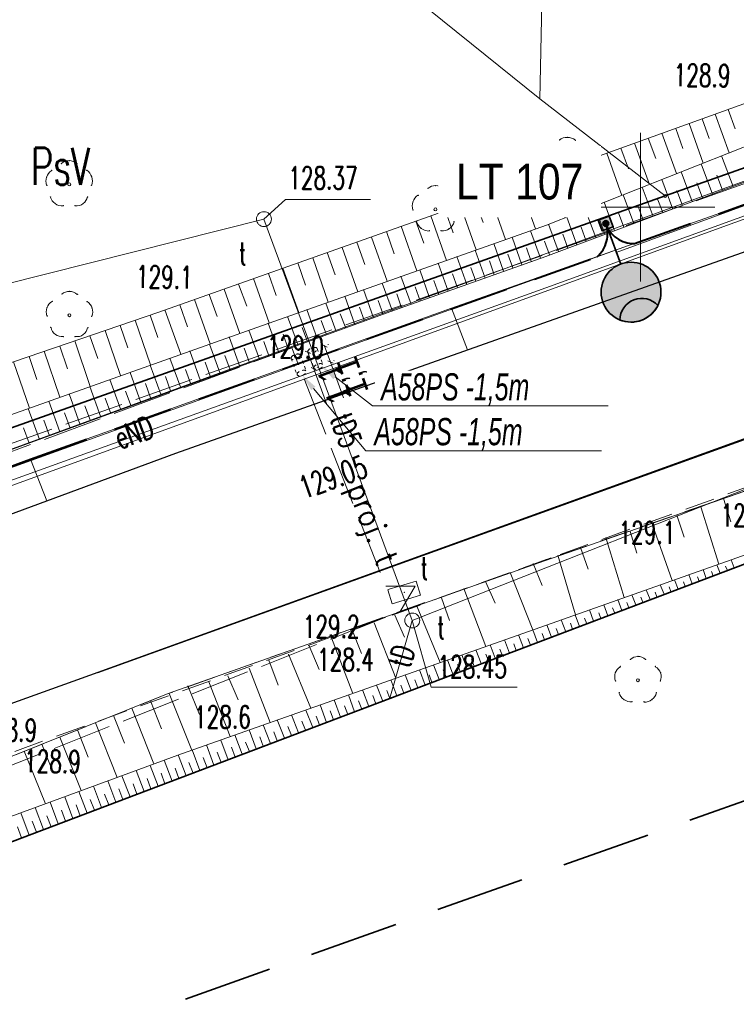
# Model space of a CAD drawing. Header units: metres. Extents: x 6496648 to 6497944, y 5962794 to 5963351.
# Tile 76 of 91: x 6497529 to 6497553, y 5963123 to 5963156. Entities that reach past the tile are written whole.
import ezdxf
from ezdxf import colors
from ezdxf.entities.mleader import LeaderData, LeaderLine
from ezdxf.math import Vec2, Vec3

# ---------------------------------------------------------------- set-up
doc = ezdxf.new("R2010")
doc.units = ezdxf.units.M
doc.header["$MEASUREMENT"] = 0
for name, pattern in [('DASHED', [19.05, 12.7, -6.35]), ('HIDDEN', [0.375, 0.25, -0.125]), ('L_0_04', [1.5, 1, -0.5]), ('mz2.0_0.5', [2.5, 2, -0.5])]:
    doc.linetypes.add(name, pattern=pattern)
doc.layers.get('0').update_dxf_attribs({"color": 8, "linetype": 'CONTINUOUS', "lineweight": 13})
doc.layers.get('DEFPOINTS').update_dxf_attribs({"linetype": 'CONTINUOUS', "lineweight": 0})
for name, color, linetype, lineweight in [('000_INNE__NIEZYDENTYFIKOWANE_', 8, 'CONTINUOUS', 13), ('209_OPIS_KONTURU_KLASYFIKACYJNEGO', 8, 'CONTINUOUS', 13), ('217_GRANICA_KONTURU_KLASYFIKCYJNEGO', 8, 'CONTINUOUS', 13), ('218_GRANICA_UzYTKU', 8, 'CONTINUOUS', 13), ('219_LINIA_GRANICY', 3, 'CONTINUOUS', 35), ('CHODNIK__POWIERZCHNIA_', 8, 'L_0_04', 13), ('drzewo_lisciaste__punkt_', 8, 'CONTINUOUS', 13), ('E_proj_opisy_ośw.', 7, 'CONTINUOUS', 13), ('E_proj_osłona r. dz._obw. 200', 204, 'L_0_04', 20), ('E_proj_osłona r. dz._opis_obw. 100', 204, 'CONTINUOUS', 9), ('E_proj_ośw_latarnia', 1, 'CONTINUOUS', 35), ('E_proj_ośw_linia_obw. 100', 1, 'L_0_04', 40), ('JEZDNIA__POWIERZCHNIA_', 8, 'CONTINUOUS', 25), ('KRAWezNIK__LINIA_', 8, 'CONTINUOUS', 25), ('PRZEWoD_ELEKTROENERGETYCZNY__LINIA_', 1, 'CONTINUOUS', 13), ('PRZEWoD_ELEKTROENERGETYCZNY__LINIA__ATR1', 1, 'CONTINUOUS', 13), ('PRZEWoD_GAZOWY__LINIA_', 54, 'CONTINUOUS', 13), ('PRZEWoD_TELEKOMUNIKACYJNY__LINIA_', 30, 'CONTINUOUS', 13), ('PRZEWoD_TELEKOMUNIKACYJNY__LINIA__ATR1', 30, 'CONTINUOUS', 13), ('przewód elektroenergetyczny (linia) - ob. projektowany', 1, 'mz2.0_0.5', 13), ('przewód telekomunikacyjny - projektowany lub w budowie (linia) - ob. projektowany', 30, 'mz2.0_0.5', 13), ('przewód telekomunikacyjny - projektowany lub w budowie (linia) - ob. projektowany-Atr1', 30, 'mz2.0_0.5', 13), ('PUNKT_O_OKREsLONEJ_WYSOKOsCI__SIEc_TELEKOMUNIKACYJNA__ATR2', 30, 'CONTINUOUS', 13), ('PUNKT_WYSOKOsCIOWY_NATURALNY_ATR2', 8, 'CONTINUOUS', 13), ('PUNKT_WYSOKOsCIOWY_SZTUCZNY_ATR2', 8, 'CONTINUOUS', 13), ('siatka', 8, 'CONTINUOUS', 13), ('SKARPA_NIEUMOCNIONA__POWIERZCHNIA_', 8, 'CONTINUOUS', 13), ('wlaz_okragly___siec_telekomunikacyjna__punkt_', 30, 'CONTINUOUS', 13), ('WlAZ_OKRaGlY___SIEC_TELEKOMUNIKACYJNA__PUNKT__ATR17', 30, 'CONTINUOUS', 13), ('ZAKRES', 190, 'L_0_04', 35)]:
    doc.layers.add(name, color=color, linetype=linetype, lineweight=lineweight)
doc.layers.add('E_pomocnicza', color=3, linetype='CONTINUOUS', lineweight=13, plot=False)
doc.styles.add('Annotative', font='simplex.shx')
doc.styles.add('Narrow', font='ARIALN.TTF', dxfattribs={"height": 2})
doc.styles.get("Standard").update_dxf_attribs({"font": 'simplex.shx'})
doc.dimstyles.new('wymiary', dxfattribs={"dimtxt": 0.65, "dimasz": 0.25, "dimexe": 0.25, "dimexo": 1, "dimgap": 0.1, "dimtad": 1, "dimzin": 1, "dimtxsty": 'Annotative', "dimblk": 'OBLIQUE', "dimcen": 0.0025, "dimdle": 0.05, "dimadec": 0, "dimazin": 0, "dimtfac": 1, "dimtmove": 0, "dimatfit": 3, "dimldrblk": 'NONE', "dimfxl": 1, "dimarcsym": 0})

# ---------------------------------------------------------------- blocks, each defined once
blk = doc.blocks.new('GRO')
at = {"color": 0, "linetype": 'Continuous', "lineweight": 13}
blk.add_circle((0, 0), 0.1, dxfattribs=at)
blk = doc.blocks.new('WLD')
at = {"color": 0, "linetype": 'Continuous', "lineweight": 18, "flags": 128}
blk.add_lwpolyline([(-1, 0.5), (-1, -0.5), (1, -0.5), (1, 0.5), (-0.9, 0.5)], close=True, dxfattribs=at)
blk = doc.blocks.new('A$C5E955987')
at = {"layer": 'E_proj_ośw_latarnia'}
h = blk.add_hatch(color=7, dxfattribs=at)
h.dxf.hatch_style = 1
h.paths.add_polyline_path([(3.223, 1.824, 1), (3.408, 1.892, 1)], flags=0)
h.paths.add_polyline_path([(3.2, 1.606), (3.567, 1.742), (3.431, 2.111), (3.064, 1.976)])
h.paths.add_polyline_path([(3.223, 1.824, -1), (3.408, 1.892, -1)], flags=16)
h.paths.add_polyline_path([(0.071, 1.38, -0.683546), (0.557, 0.106, 0.679532), (1.952, 1.355, 0.687575)])
h = blk.add_hatch(color=7, dxfattribs=at)
h.dxf.hatch_style = 1
h.paths.add_polyline_path([(3.223, 1.824, 1), (3.408, 1.892, 1)])
blk.add_hatch(color=256, dxfattribs=at).paths.add_polyline_path([(0.071, 1.38, 0.389707), (0.557, 0.106), (0.557, 0.106, 0.683546)])
blk.add_lwpolyline([(3.567, 1.742), (3.2, 1.606), (3.064, 1.976), (3.431, 2.111)], close=True, dxfattribs=at)
at = {"layer": 'E_proj_ośw_latarnia', "flags": 128}
blk.add_lwpolyline([(3.132, 1.791), (1.952, 1.355)], dxfattribs=at)
at = {"layer": 'E_proj_ośw_latarnia'}
blk.add_lwpolyline([(0.071, 1.38, 0.389707), (0.557, 0.106), (0.557, 0.106, 0.683546)], format="xyb", close=True, dxfattribs=at)
for centre, radius in [((1.007, 1.007), 1.007), ((3.315, 1.858), 0.0984)]:
    blk.add_circle(centre, radius, dxfattribs=at)
blk = doc.blocks.new('_Oblique')
at = {"color": 0, "linetype": 'ByBlock', "lineweight": -2}
blk.add_line((-0.5, -0.5), (0.5, 0.5), dxfattribs=at)
blk = doc.blocks.new('*D79')
at = {"layer": 'DEFPOINTS', "color": 0}
for p in [(0, 0), (-1.014, -0.308), (-0.786, -1.057)]:
    blk.add_point(p, dxfattribs=at)
at = {"layer": 'E_pomocnicza', "color": 0, "lineweight": -2}
for p, q in [((-0.786, -1.057), (-3.022, -1.738)), ((0.276, -0.735), (-0.786, -1.057)), ((0.291, -0.957), (0.301, -0.988)), ((-0.723, -1.265), (-0.713, -1.297))]:
    blk.add_line(p, q, dxfattribs=at)
at = {"layer": 'E_pomocnicza', "color": 0, "lineweight": -2, "xscale": 0.25, "yscale": 0.25, "zscale": 0.25}
for p, rotation in [((0.228, -0.749), 16.918327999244), ((-0.786, -1.057), 196.918327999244)]:
    blk.add_blockref('_Oblique', p, dxfattribs=dict(at, rotation=rotation))
at = {"layer": 'E_pomocnicza', "color": 0, "linetype": 'Continuous', "lineweight": 0, "insert": (-1.732, -2.392), "char_height": 2, "attachment_point": 5, "rotation": 16.91833, "style": 'Narrow'}
blk.add_mtext('{\\H0.75x;1,1}', dxfattribs=at)
blk = doc.blocks.new('_None')
blk = doc.blocks.new('*U78')
at = {"linetype": 'HIDDEN', "ltscale": 0.2}
for p, q in [((-0.087, 0.287), (-1.101, -0.021)), ((0.087, -0.287), (-0.927, -0.595))]:
    blk.add_line(p, q, dxfattribs=at)
at = {"linetype": 'DASHED', "ltscale": 0.02}
for centre in [(-1.014, -0.308), (0, 0)]:
    blk.add_ellipse(centre, major_axis=(-0.087, 0.287), ratio=0.5, dxfattribs=at)
at = {"layer": 'E_pomocnicza', "color": 4, "lineweight": 0}
dim = blk.add_aligned_dim(p1=(0, 0), p2=(-1.014, -0.308), distance=0.783, text='{\\H0.75x;<>}', dimstyle='wymiary', override={"dimtxt": 1.3, "dimtad": 2, "dimdec": 1, "dimlfac": 1, "dimrnd": 0, "dimtxsty": 'Narrow'}, dxfattribs=at)
dim.commit()
dim.dimension.update_dxf_attribs({"geometry": '*D79', "text_midpoint": (-1.732, -2.392)})

msp = doc.modelspace()

# ---------------------------------------------------------------- linework, layer by layer
at = {"layer": '000_INNE__NIEZYDENTYFIKOWANE_', "flags": 128}
for points in [[(6497552.95, 5963153.29), (6497553.18, 5963152.64)], [(6497552.07, 5963152.97), (6497552.31, 5963152.31)], [(6497552.51, 5963153.13), (6497552.98, 5963151.83)], [(6497551.18, 5963152.65), (6497551.42, 5963151.98)], [(6497551.63, 5963152.81), (6497552.1, 5963151.48)], [(6497550.26, 5963152.32), (6497550.51, 5963151.64)], [(6497550.72, 5963152.49), (6497551.21, 5963151.13)], [(6497549.33, 5963151.99), (6497549.59, 5963151.29)], [(6497549.8, 5963152.15), (6497550.3, 5963150.77)], [(6497548.39, 5963151.64), (6497548.64, 5963150.93)], [(6497548.86, 5963151.82), (6497549.37, 5963150.4)], [(6497553.11, 5963150.7), (6497552.72, 5963151.73)], [(6497547.42, 5963151.29), (6497547.68, 5963150.57)], [(6497547.9, 5963151.47), (6497548.42, 5963150.03)], [(6497552.42, 5963150.44), (6497552.04, 5963151.46)], [(6497546.92, 5963151.12), (6497547.45, 5963149.65)], [(6497551.74, 5963150.19), (6497551.37, 5963151.19)], [(6497552.76, 5963150.57), (6497552.57, 5963151.08)], [(6497545.93, 5963150.76), (6497546.46, 5963149.27)], [(6497546.43, 5963150.94), (6497546.69, 5963150.2)], [(6497550.42, 5963149.69), (6497550.05, 5963150.67)], [(6497551.08, 5963149.94), (6497550.71, 5963150.93)], [(6497552.08, 5963150.32), (6497551.89, 5963150.82)], [(6497544.93, 5963150.41), (6497545.46, 5963148.92)], [(6497545.43, 5963150.59), (6497545.7, 5963149.84)], [(6497549.77, 5963149.45), (6497549.41, 5963150.42)], [(6497550.75, 5963149.82), (6497550.56, 5963150.31)], [(6497551.41, 5963150.06), (6497551.22, 5963150.56)], [(6497543.94, 5963150.06), (6497544.47, 5963148.57)], [(6497544.43, 5963150.24), (6497544.7, 5963149.49)], [(6497549.12, 5963149.21), (6497548.77, 5963150.17)], [(6497550.09, 5963149.57), (6497549.91, 5963150.06)], [(6497542.94, 5963149.71), (6497543.47, 5963148.21)], [(6497543.44, 5963149.88), (6497543.7, 5963149.14)], [(6497547.86, 5963148.74), (6497547.52, 5963149.67)], [(6497548.49, 5963148.98), (6497548.14, 5963149.92)], [(6497549.44, 5963149.33), (6497549.26, 5963149.81)], [(6497541.95, 5963149.36), (6497542.47, 5963147.86)], [(6497542.44, 5963149.53), (6497542.71, 5963148.79)], [(6497547.24, 5963148.51), (6497546.9, 5963149.43)], [(6497548.17, 5963148.86), (6497548, 5963149.33)], [(6497548.8, 5963149.09), (6497548.63, 5963149.57)], [(6497540.95, 5963149), (6497541.48, 5963147.51)], [(6497541.45, 5963149.18), (6497541.71, 5963148.43)], [(6497546.01, 5963148.07), (6497545.68, 5963148.99)], [(6497546.63, 5963148.29), (6497546.3, 5963149.21)], [(6497547.55, 5963148.63), (6497547.38, 5963149.09)], [(6497539.96, 5963148.65), (6497540.49, 5963147.16)], [(6497540.46, 5963148.83), (6497540.72, 5963148.08)], [(6497545.39, 5963147.85), (6497545.06, 5963148.78)], [(6497546.32, 5963148.18), (6497546.16, 5963148.64)], [(6497546.94, 5963148.4), (6497546.77, 5963148.86)], [(6497539.46, 5963148.48), (6497539.73, 5963147.73)], [(6497544.15, 5963147.4), (6497543.82, 5963148.34)], [(6497544.77, 5963147.62), (6497544.44, 5963148.56)], [(6497545.7, 5963147.96), (6497545.54, 5963148.42)], [(6497538.47, 5963148.13), (6497538.73, 5963147.38)], [(6497538.97, 5963148.3), (6497539.49, 5963146.81)], [(6497543.53, 5963147.18), (6497543.19, 5963148.12)], [(6497544.46, 5963147.51), (6497544.29, 5963147.98)], [(6497545.08, 5963147.73), (6497544.92, 5963148.2)], [(6497537.48, 5963147.77), (6497537.74, 5963147.03)], [(6497537.97, 5963147.95), (6497538.5, 5963146.46)], [(6497542.28, 5963146.74), (6497541.94, 5963147.68)], [(6497542.9, 5963146.96), (6497542.57, 5963147.9)], [(6497543.84, 5963147.29), (6497543.67, 5963147.76)], [(6497536.48, 5963147.42), (6497536.75, 5963146.68)], [(6497536.98, 5963147.6), (6497537.51, 5963146.11)], [(6497541.65, 5963146.51), (6497541.31, 5963147.45)], [(6497542.59, 5963146.85), (6497542.42, 5963147.32)], [(6497543.21, 5963147.07), (6497543.05, 5963147.54)], [(6497535.49, 5963147.07), (6497535.76, 5963146.33)], [(6497535.99, 5963147.25), (6497536.52, 5963145.76)], [(6497540.39, 5963146.06), (6497540.05, 5963147.01)], [(6497541.02, 5963146.28), (6497540.68, 5963147.23)], [(6497541.96, 5963146.62), (6497541.8, 5963147.09)], [(6497534.5, 5963146.72), (6497534.76, 5963145.98)], [(6497535, 5963146.9), (6497535.52, 5963145.41)], [(6497539.76, 5963145.82), (6497539.41, 5963146.78)], [(6497541.34, 5963146.4), (6497541.17, 5963146.87)], [(6497533.5, 5963146.37), (6497533.76, 5963145.62)], [(6497534, 5963146.55), (6497534.53, 5963145.06)], [(6497538.48, 5963145.36), (6497538.12, 5963146.33)], [(6497539.12, 5963145.59), (6497538.77, 5963146.56)], [(6497540.08, 5963145.94), (6497539.9, 5963146.42)], [(6497540.71, 5963146.17), (6497540.54, 5963146.64)], [(6497532.5, 5963146.03), (6497532.75, 5963145.27)], [(6497533, 5963146.2), (6497533.52, 5963144.7)], [(6497537.83, 5963145.12), (6497537.47, 5963146.1)], [(6497539.44, 5963145.71), (6497539.26, 5963146.19)], [(6497531.48, 5963145.68), (6497531.74, 5963144.92)], [(6497531.99, 5963145.86), (6497532.51, 5963144.34)], [(6497537.18, 5963144.89), (6497536.82, 5963145.87)], [(6497538.15, 5963145.24), (6497537.98, 5963145.73)], [(6497538.8, 5963145.48), (6497538.62, 5963145.96)], [(6497530.46, 5963145.33), (6497530.72, 5963144.57)], [(6497530.97, 5963145.51), (6497531.49, 5963143.98)], [(6497535.86, 5963144.41), (6497535.5, 5963145.4)], [(6497536.52, 5963144.65), (6497536.16, 5963145.64)], [(6497537.5, 5963145), (6497537.33, 5963145.49)], [(6497529.94, 5963145.16), (6497530.47, 5963143.62)], [(6497535.2, 5963144.17), (6497534.84, 5963145.17)], [(6497536.19, 5963144.53), (6497536.01, 5963145.02)], [(6497536.85, 5963144.77), (6497536.67, 5963145.26)], [(6497528.91, 5963144.8), (6497529.44, 5963143.25)], [(6497529.43, 5963144.98), (6497529.69, 5963144.21)], [(6497533.87, 5963143.68), (6497533.5, 5963144.69)], [(6497534.54, 5963143.93), (6497534.17, 5963144.93)], [(6497535.53, 5963144.29), (6497535.35, 5963144.79)], [(6497533.19, 5963143.44), (6497532.83, 5963144.45)], [(6497534.87, 5963144.05), (6497534.69, 5963144.55)], [(6497532.52, 5963143.19), (6497532.15, 5963144.21)], [(6497533.53, 5963143.56), (6497533.35, 5963144.07)], [(6497534.2, 5963143.8), (6497534.02, 5963144.31)], [(6497531.15, 5963142.69), (6497530.78, 5963143.73)], [(6497531.84, 5963142.94), (6497531.47, 5963143.97)], [(6497532.86, 5963143.31), (6497532.67, 5963143.82)], [(6497530.47, 5963142.45), (6497530.09, 5963143.48)], [(6497532.18, 5963143.07), (6497531.99, 5963143.58)], [(6497529.78, 5963142.19), (6497529.4, 5963143.23)], [(6497530.81, 5963142.57), (6497530.62, 5963143.09)], [(6497531.5, 5963142.82), (6497531.31, 5963143.33)], [(6497530.12, 5963142.32), (6497529.93, 5963142.84)], [(6497529.43, 5963142.07), (6497529.24, 5963142.59)], [(6497552.79, 5963140.21), (6497553.04, 5963139.43)], [(6497552.03, 5963139.93), (6497552.63, 5963138)], [(6497551.22, 5963139.65), (6497551.47, 5963138.91)], [(6497549.65, 5963139.1), (6497549.87, 5963138.37)], [(6497550.4, 5963139.33), (6497551.06, 5963137.45)], [(6497548.83, 5963138.9), (6497549.45, 5963136.88)], [(6497547.98, 5963138.56), (6497548.24, 5963137.83)], [(6497547.22, 5963138.3), (6497547.81, 5963136.3)], [(6497553.15, 5963137.88), (6497553.05, 5963138.15)], [(6497545.61, 5963137.72), (6497546.37, 5963135.8)], [(6497546.39, 5963138.02), (6497546.69, 5963137.29)], [(6497552.21, 5963137.52), (6497552.1, 5963137.82)], [(6497552.44, 5963137.61), (6497552.39, 5963137.76)], [(6497552.68, 5963137.7), (6497552.57, 5963137.98)], [(6497552.92, 5963137.79), (6497552.86, 5963137.93)], [(6497544.78, 5963137.42), (6497545.11, 5963136.69)], [(6497551.26, 5963137.16), (6497551.14, 5963137.48)], [(6497551.5, 5963137.25), (6497551.44, 5963137.41)], [(6497551.73, 5963137.34), (6497551.62, 5963137.65)], [(6497551.97, 5963137.43), (6497551.91, 5963137.58)], [(6497544.05, 5963137.18), (6497544.8, 5963135.24)], [(6497550.32, 5963136.81), (6497550.19, 5963137.14)], [(6497550.55, 5963136.9), (6497550.49, 5963137.06)], [(6497550.79, 5963136.99), (6497550.66, 5963137.31)], [(6497551.02, 5963137.08), (6497550.96, 5963137.24)], [(6497543.3, 5963136.87), (6497543.57, 5963136.11)], [(6497549.37, 5963136.45), (6497549.23, 5963136.81)], [(6497549.84, 5963136.63), (6497549.71, 5963136.97)], [(6497550.08, 5963136.72), (6497550.01, 5963136.89)], [(6497542.48, 5963136.57), (6497543.26, 5963134.7)], [(6497548.42, 5963136.09), (6497548.28, 5963136.47)], [(6497548.9, 5963136.27), (6497548.76, 5963136.64)], [(6497549.13, 5963136.36), (6497549.06, 5963136.54)], [(6497549.61, 5963136.54), (6497549.54, 5963136.71)], [(6497541.73, 5963136.29), (6497542.06, 5963135.55)], [(6497547.48, 5963135.73), (6497547.33, 5963136.13)], [(6497547.95, 5963135.91), (6497547.8, 5963136.3)], [(6497548.19, 5963136), (6497548.11, 5963136.19)], [(6497548.66, 5963136.18), (6497548.59, 5963136.37)], [(6497540.29, 5963135.82), (6497540.61, 5963135)], [(6497541.04, 5963136.03), (6497541.77, 5963134.17)], [(6497546.53, 5963135.37), (6497546.37, 5963135.8)], [(6497547, 5963135.55), (6497546.85, 5963135.96)], [(6497547.24, 5963135.64), (6497547.16, 5963135.84)], [(6497547.71, 5963135.82), (6497547.64, 5963136.02)], [(6497539.6, 5963135.53), (6497540.32, 5963133.66)], [(6497545.59, 5963135.01), (6497545.42, 5963135.46)], [(6497546.06, 5963135.19), (6497545.89, 5963135.63)], [(6497546.3, 5963135.28), (6497546.21, 5963135.5)], [(6497546.77, 5963135.46), (6497546.69, 5963135.67)], [(6497538.85, 5963135.26), (6497539.19, 5963134.46)], [(6497544.64, 5963134.66), (6497544.46, 5963135.12)], [(6497545.11, 5963134.84), (6497544.94, 5963135.29)], [(6497545.35, 5963134.92), (6497545.26, 5963135.15)], [(6497545.82, 5963135.1), (6497545.74, 5963135.32)], [(6497537.5, 5963134.78), (6497537.81, 5963133.94)], [(6497538.16, 5963134.98), (6497538.91, 5963133.16)], [(6497543.69, 5963134.3), (6497543.51, 5963134.79)], [(6497544.17, 5963134.48), (6497543.99, 5963134.95)], [(6497544.4, 5963134.57), (6497544.31, 5963134.8)], [(6497544.88, 5963134.75), (6497544.79, 5963134.98)], [(6497536.83, 5963134.51), (6497537.54, 5963132.68)], [(6497542.75, 5963133.94), (6497542.56, 5963134.45)], [(6497543.22, 5963134.12), (6497543.03, 5963134.62)], [(6497543.46, 5963134.21), (6497543.36, 5963134.45)], [(6497543.93, 5963134.39), (6497543.84, 5963134.63)], [(6497536.12, 5963134.25), (6497536.46, 5963133.44)], [(6497541.8, 5963133.58), (6497541.6, 5963134.11)], [(6497542.28, 5963133.76), (6497542.08, 5963134.28)], [(6497542.51, 5963133.85), (6497542.41, 5963134.11)], [(6497542.98, 5963134.03), (6497542.89, 5963134.28)], [(6497534.77, 5963133.91), (6497535.16, 5963132.95)], [(6497535.48, 5963134.05), (6497536.2, 5963132.21)], [(6497540.86, 5963133.22), (6497540.65, 5963133.78)], [(6497541.33, 5963133.4), (6497541.12, 5963133.94)], [(6497541.57, 5963133.49), (6497541.46, 5963133.76)], [(6497542.04, 5963133.67), (6497541.94, 5963133.93)], [(6497533.51, 5963133.41), (6497533.89, 5963132.47)], [(6497534.14, 5963133.66), (6497534.9, 5963131.75)], [(6497539.91, 5963132.86), (6497539.69, 5963133.44)], [(6497540.38, 5963133.04), (6497540.17, 5963133.61)], [(6497540.62, 5963133.13), (6497540.51, 5963133.41)], [(6497541.09, 5963133.31), (6497540.99, 5963133.59)], [(6497532.89, 5963133.16), (6497533.63, 5963131.29)], [(6497538.97, 5963132.51), (6497538.74, 5963133.1)], [(6497539.44, 5963132.68), (6497539.22, 5963133.27)], [(6497540.15, 5963132.95), (6497540.04, 5963133.24)], [(6497532.27, 5963132.91), (6497532.64, 5963131.99)], [(6497538.02, 5963132.15), (6497537.78, 5963132.77)], [(6497538.49, 5963132.33), (6497538.26, 5963132.94)], [(6497539.2, 5963132.6), (6497539.09, 5963132.89)], [(6497539.67, 5963132.77), (6497539.56, 5963133.07)], [(6497531.06, 5963132.43), (6497531.42, 5963131.52)], [(6497531.66, 5963132.67), (6497532.39, 5963130.83)], [(6497537.07, 5963131.79), (6497536.83, 5963132.43)], [(6497537.55, 5963131.97), (6497537.31, 5963132.6)], [(6497538.26, 5963132.24), (6497538.14, 5963132.54)], [(6497538.73, 5963132.42), (6497538.61, 5963132.72)], [(6497530.46, 5963132.19), (6497531.18, 5963130.39)], [(6497536.13, 5963131.43), (6497535.88, 5963132.09)], [(6497536.6, 5963131.61), (6497536.35, 5963132.26)], [(6497537.31, 5963131.88), (6497537.19, 5963132.2)], [(6497537.78, 5963132.06), (6497537.66, 5963132.37)], [(6497529.86, 5963131.95), (6497530.22, 5963131.06)], [(6497535.18, 5963131.07), (6497534.92, 5963131.76)], [(6497535.65, 5963131.25), (6497535.4, 5963131.93)], [(6497536.36, 5963131.52), (6497536.24, 5963131.85)], [(6497536.84, 5963131.7), (6497536.71, 5963132.02)], [(6497529.27, 5963131.72), (6497529.98, 5963129.95)], [(6497534.71, 5963130.89), (6497534.45, 5963131.59)], [(6497535.42, 5963131.16), (6497535.29, 5963131.5)], [(6497535.89, 5963131.34), (6497535.76, 5963131.68)], [(6497533.77, 5963130.54), (6497533.5, 5963131.24)], [(6497534.24, 5963130.71), (6497533.97, 5963131.41)], [(6497534.47, 5963130.8), (6497534.34, 5963131.15)], [(6497534.95, 5963130.98), (6497534.81, 5963131.33)], [(6497532.83, 5963130.18), (6497532.55, 5963130.89)], [(6497533.3, 5963130.36), (6497533.03, 5963131.07)], [(6497533.53, 5963130.45), (6497533.4, 5963130.8)], [(6497534, 5963130.62), (6497533.87, 5963130.98)], [(6497531.87, 5963129.82), (6497531.6, 5963130.54)], [(6497532.35, 5963130), (6497532.08, 5963130.72)], [(6497532.59, 5963130.09), (6497532.45, 5963130.45)], [(6497533.06, 5963130.27), (6497532.93, 5963130.62)], [(6497530.9, 5963129.45), (6497530.63, 5963130.18)], [(6497531.39, 5963129.63), (6497531.11, 5963130.36)], [(6497532.11, 5963129.91), (6497531.97, 5963130.27)], [(6497529.92, 5963129.08), (6497529.64, 5963129.82)], [(6497530.41, 5963129.27), (6497530.14, 5963130)], [(6497531.15, 5963129.54), (6497531.01, 5963129.91)], [(6497531.63, 5963129.73), (6497531.49, 5963130.09)], [(6497529.43, 5963128.89), (6497529.15, 5963129.64)], [(6497530.17, 5963129.17), (6497530.03, 5963129.54)], [(6497530.66, 5963129.36), (6497530.52, 5963129.73)], [(6497529.18, 5963128.8), (6497529.04, 5963129.17)], [(6497529.68, 5963128.99), (6497529.54, 5963129.36)]]:
    msp.add_lwpolyline(points, dxfattribs=at)
at = {"layer": '217_GRANICA_KONTURU_KLASYFIKCYJNEGO', "flags": 128}
for points in [[(6497521.96, 5963173.48), (6497546.61, 5963153.65)], [(6497546.88, 5963166.51), (6497546.61, 5963153.65)], [(6497550.83, 5963150.38), (6497580.3, 5963160.82)], [(6497546.61, 5963153.65), (6497550.83, 5963150.38)], [(6497520.33, 5963139.57), (6497550.83, 5963150.38)]]:
    msp.add_lwpolyline(points, dxfattribs=at)
at = {"layer": '218_GRANICA_UzYTKU', "flags": 128}
for points in [[(6497521.96, 5963173.48), (6497546.61, 5963153.65)], [(6497546.88, 5963166.51), (6497546.61, 5963153.65)], [(6497523.54, 5963126.66), (6497627.63, 5963166.09)], [(6497550.83, 5963150.38), (6497580.3, 5963160.82)], [(6497546.61, 5963153.65), (6497550.83, 5963150.38)], [(6497520.33, 5963139.57), (6497550.83, 5963150.38)]]:
    msp.add_lwpolyline(points, dxfattribs=at)
at = {"layer": '219_LINIA_GRANICY', "flags": 128}
for points in [[(6497627.63, 5963166.09), (6497523.54, 5963126.66)], [(6497580.3, 5963160.82), (6497550.83, 5963150.38)], [(6497520.33, 5963139.57), (6497550.83, 5963150.38)]]:
    msp.add_lwpolyline(points, dxfattribs=at)
at = {"layer": 'CHODNIK__POWIERZCHNIA_', "flags": 128}
for points in [[(6497659.73, 5963178.79), (6497626.22, 5963166.67), (6497599.54, 5963157.17), (6497532.19, 5963132.88), (6497471.58, 5963110.99), (6497416.25, 5963090.68)], [(6497531.74, 5963134.36), (6497598.76, 5963158.58)], [(6497566.59, 5963145), (6497546.9, 5963138.17)], [(6497546.99, 5963138.21), (6497534.11, 5963133.65)], [(6497471, 5963112.52), (6497531.74, 5963134.36)], [(6497534.11, 5963133.65), (6497523.96, 5963129.59)]]:
    msp.add_lwpolyline(points, dxfattribs=at)
at = {"layer": 'DEFPOINTS', "linetype": 'Continuous'}
for points in [[(6497643.11, 5963182.806), (6497596.147, 5963165.645), (6497596.241, 5963165.389), (6497596.147, 5963165.645), (6497549.184, 5963148.484), (6497549.082, 5963148.773), (6497549.158, 5963148.559), (6497502.108, 5963131.637), (6497502.226, 5963131.325), (6497502.108, 5963131.637), (6497455.059, 5963114.716), (6497455.213, 5963114.328), (6497455.059, 5963114.716), (6497408.055, 5963097.666), (6497408.251, 5963097.232), (6497408.055, 5963097.666), (6497361.052, 5963080.616), (6497361.06, 5963080.618), (6497361.058, 5963080.618), (6497313.974, 5963063.795), (6497313.777, 5963064.34), (6497313.974, 5963063.795), (6497264.99, 5963053.548)], [(6497566.135, 5963154.547), (6497553.426, 5963150.07), (6497543.642, 5963146.606), (6497529.484, 5963141.529), (6497512.629, 5963135.269), (6497489.259, 5963126.409), (6497478.599, 5963122.729), (6497468.009, 5963119.059), (6497449.519, 5963112.439), (6497435.699, 5963107.429), (6497426.829, 5963104.339), (6497411.039, 5963098.659), (6497391.115, 5963091.415), (6497364.649, 5963081.724), (6497341.305, 5963073.243), (6497324.879, 5963067.374), (6497317.094, 5963064.719), (6497303.054, 5963060.942), (6497292.628, 5963058.63), (6497281.118, 5963056.345)], [(6497544.183, 5963145.207), (6497543.642, 5963146.606)], [(6497530.025, 5963140.13), (6497529.484, 5963141.529)]]:
    msp.add_lwpolyline(points, dxfattribs=at)
at = {"layer": 'drzewo_lisciaste__punkt_'}
for centre in [(6497547.53, 5963151.55), (6497530.78, 5963150.77), (6497543.1, 5963149.93), (6497530.79, 5963146.37), (6497549.91, 5963134.1)]:
    msp.add_circle(centre, 0.05, dxfattribs=at)
for centre, radius, start, end in [((6497547.533, 5963151.887), 0.463, 54.0214, 125.0342), ((6497547.122, 5963151.694), 0.367, 118.3193, 206.0703), ((6497547.935, 5963151.685), 0.373, 333.6648, 60.1522), ((6497530.772, 5963151.191), 0.379, 46.3713, 131.9227), ((6497530.419, 5963150.878), 0.423, 122.3314, 199.5143), ((6497531.1, 5963150.877), 0.462, 342.3717, 53.2883), ((6497547.267, 5963151.197), 0.36, 188.9304, 278.6121), ((6497547.771, 5963151.21), 0.383, 263.1333, 348.0076), ((6497543.104, 5963150.353), 0.377, 46.6281, 132.5491), ((6497530.558, 5963150.479), 0.435, 197.235, 272.8137), ((6497531.019, 5963150.435), 0.388, 264.4059, 348.2737), ((6497542.762, 5963150.042), 0.444, 124.3728, 198.0904), ((6497543.482, 5963150.038), 0.403, 338.5809, 59.272), ((6497542.887, 5963149.642), 0.442, 196.365, 270.7709), ((6497543.327, 5963149.622), 0.417, 265.5622, 344.0586), ((6497530.785, 5963146.79), 0.381, 45.9772, 131.1849), ((6497530.409, 5963146.485), 0.402, 119.608, 200.4935), ((6497531.174, 5963146.485), 0.399, 337.5946, 58.9323), ((6497530.546, 5963146.032), 0.383, 190.6141, 275.5276), ((6497531.05, 5963146.002), 0.35, 259.6633, 351.5998), ((6497549.915, 5963134.538), 0.362, 46.0614, 135.0894), ((6497549.497, 5963134.223), 0.369, 117.0445, 204.3641), ((6497550.306, 5963134.218), 0.386, 337.3347, 61.1644), ((6497549.698, 5963133.82), 0.449, 198.1939, 271.4674), ((6497550.12, 5963133.793), 0.429, 268.758, 345.3206)]:
    msp.add_arc(centre, radius, start, end, dxfattribs=at)
for p in [(6497547.54, 5963152.35), (6497546.95, 5963152.02), (6497547.28, 5963152.26), (6497547.8, 5963152.25), (6497548.12, 5963152.01), (6497546.77, 5963151.8), (6497548.29, 5963151.79), (6497530.52, 5963151.47), (6497530.78, 5963151.57), (6497531.04, 5963151.47), (6497546.78, 5963151.53), (6497548.28, 5963151.51), (6497530.02, 5963151.02), (6497530.19, 5963151.24), (6497531.37, 5963151.24), (6497531.54, 5963151.02), (6497546.9, 5963151.14), (6497548.15, 5963151.13), (6497530.03, 5963150.74), (6497531.53, 5963150.74), (6497542.85, 5963150.64), (6497543.11, 5963150.73), (6497543.37, 5963150.63), (6497547.05, 5963150.91), (6497547.32, 5963150.83), (6497547.72, 5963150.83), (6497547.99, 5963150.9), (6497530.16, 5963150.35), (6497531.4, 5963150.35), (6497542.52, 5963150.4), (6497543.69, 5963150.39), (6497530.31, 5963150.12), (6497530.58, 5963150.05), (6497530.98, 5963150.05), (6497531.25, 5963150.12), (6497542.34, 5963150.18), (6497543.86, 5963150.17), (6497542.35, 5963149.91), (6497543.85, 5963149.89), (6497542.47, 5963149.52), (6497543.72, 5963149.51), (6497542.62, 5963149.29), (6497542.89, 5963149.21), (6497543.29, 5963149.21), (6497543.56, 5963149.28), (6497530.54, 5963147.08), (6497530.8, 5963147.17), (6497531.06, 5963147.07), (6497530.21, 5963146.84), (6497531.38, 5963146.83), (6497530.03, 5963146.62), (6497530.04, 5963146.35), (6497531.54, 5963146.33), (6497531.55, 5963146.61), (6497530.16, 5963145.96), (6497530.31, 5963145.73), (6497531.25, 5963145.72), (6497531.41, 5963145.95), (6497530.58, 5963145.65), (6497530.98, 5963145.65), (6497549.65, 5963134.8), (6497549.91, 5963134.9), (6497550.17, 5963134.8), (6497549.32, 5963134.57), (6497550.5, 5963134.57), (6497549.15, 5963134.35), (6497550.67, 5963134.35), (6497549.16, 5963134.07), (6497550.66, 5963134.07), (6497549.29, 5963133.68), (6497549.44, 5963133.45), (6497550.38, 5963133.45), (6497550.53, 5963133.68), (6497549.71, 5963133.38), (6497550.11, 5963133.38)]:
    msp.add_point(p, dxfattribs=at)
at = {"layer": 'JEZDNIA__POWIERZCHNIA_', "flags": 128}
for points in [[(6497598.76, 5963158.58), (6497531.74, 5963134.36), (6497471, 5963112.52), (6497465.43, 5963110.5), (6497459.68, 5963108.41), (6497447.39, 5963104.14), (6497420.8, 5963094.41), (6497383.23, 5963080.72), (6497364.96, 5963074.06), (6497347.45, 5963067.64), (6497340.19, 5963065.02), (6497335.93, 5963063.44), (6497327.62, 5963060.58), (6497322.17, 5963058.51), (6497307.6, 5963054.69), (6497289.33, 5963050.32)], [(6497286, 5963055.64), (6497291.06, 5963056.7), (6497315.76, 5963062.79), (6497319.51, 5963063.85), (6497331.33, 5963068.1), (6497351.75, 5963075.37), (6497378.63, 5963085.28), (6497411.58, 5963097.26), (6497420.33, 5963100.32), (6497427.37, 5963102.94), (6497436.24, 5963106.03), (6497463.88, 5963116.05), (6497468.55, 5963117.66), (6497479.14, 5963121.33), (6497489.8, 5963125.01), (6497503.08, 5963129.84), (6497513.17, 5963133.87), (6497525.68, 5963138.53), (6497534.37, 5963141.73), (6497562, 5963151.52), (6497567.42, 5963153.38)]]:
    msp.add_lwpolyline(points, dxfattribs=at)
at = {"layer": 'KRAWezNIK__LINIA_', "flags": 128}
for points in [[(6497531.74, 5963134.36), (6497568.46, 5963147.58), (6497598.76, 5963158.58), (6497616.88, 5963165.17), (6497649.51, 5963176.88), (6497659.18, 5963180.3), (6497687.47, 5963190.64), (6497692.41, 5963191.88), (6497696.43, 5963192.38)], [(6497531.74, 5963134.36), (6497471, 5963112.52)]]:
    msp.add_lwpolyline(points, dxfattribs=at)
at = {"layer": 'PRZEWoD_ELEKTROENERGETYCZNY__LINIA_', "flags": 128}
msp.add_lwpolyline([(6497567.54, 5963154.8), (6497546.81, 5963147.29), (6497514.51, 5963135.67), (6497478.38, 5963122.73), (6497451.64, 5963112.61), (6497422.76, 5963101.97), (6497404.73, 5963095.29), (6497390.36, 5963090.35), (6497350.61, 5963076.26), (6497322.24, 5963066.53), (6497305.6, 5963061.28), (6497303.77, 5963060.75), (6497301.79, 5963060.09), (6497289.9, 5963057.19), (6497278.11, 5963055.46)], dxfattribs=at)
at = {"layer": 'PRZEWoD_GAZOWY__LINIA_', "flags": 128}
msp.add_lwpolyline([(6497740, 5963252.11), (6497736.38, 5963247.54), (6497725.21, 5963233.92), (6497722.22, 5963230.35), (6497706.15, 5963210.52), (6497695.66, 5963201.61), (6497674.15, 5963193.24), (6497661.44, 5963188.26), (6497637.52, 5963179.61), (6497614.54, 5963171.74), (6497590.95, 5963163.12), (6497552.77, 5963149.34), (6497515.87, 5963135.93), (6497478.52, 5963122.49), (6497467.27, 5963118.39)], dxfattribs=at)
at = {"layer": 'PRZEWoD_TELEKOMUNIKACYJNY__LINIA_', "flags": 128}
for points in [[(6497542.32, 5963136.11), (6497582.78, 5963152.04), (6497617.21, 5963164)], [(6497413.56, 5963127.1), (6497419.79, 5963113.58), (6497424.51, 5963112.98), (6497477.39, 5963134.4), (6497505.18, 5963141.51), (6497537.33, 5963149.6)], [(6497537.33, 5963149.6), (6497542.32, 5963136.11)], [(6497541.57, 5963133.5), (6497542.32, 5963136.11)]]:
    msp.add_lwpolyline(points, dxfattribs=at)
at = {"layer": 'PUNKT_O_OKREsLONEJ_WYSOKOsCI__SIEc_TELEKOMUNIKACYJNA__ATR2', "flags": 128}
for points in [[(6497537.33, 5963149.6), (6497538.06, 5963150.26), (6497540.92, 5963150.26)], [(6497542.32, 5963136.11), (6497542.96, 5963133.87), (6497545.85, 5963133.87)]]:
    msp.add_lwpolyline(points, dxfattribs=at)
at = {"layer": 'siatka', "flags": 128}
for points in [[(6497550, 5963147.5), (6497550, 5963152.5)], [(6497547.5, 5963150), (6497552.5, 5963150)]]:
    msp.add_lwpolyline(points, dxfattribs=at)
at = {"layer": 'SKARPA_NIEUMOCNIONA__POWIERZCHNIA_', "flags": 128}
for points in [[(6497478.08, 5963124.43), (6497477.53, 5963125.67), (6497478.38, 5963126.01), (6497489.1, 5963130.04), (6497490.67, 5963130.73), (6497497.87, 5963133.48), (6497505.52, 5963136.45), (6497520.99, 5963142.1), (6497533.79, 5963146.47), (6497546.85, 5963151.09), (6497556.89, 5963154.71), (6497565.9, 5963158.25), (6497566.37, 5963157.1), (6497560.1, 5963154.64), (6497546.83, 5963149.4), (6497536.74, 5963145.84), (6497526.03, 5963142.04), (6497516.78, 5963138.83), (6497505.4, 5963134.58), (6497492.77, 5963129.99), (6497486.74, 5963127.79)], [(6497566.37, 5963157.1), (6497566.89, 5963155.82), (6497557.03, 5963152.16), (6497546.81, 5963148.35), (6497541.56, 5963146.48), (6497526.22, 5963140.9), (6497510.2, 5963135.07), (6497495.82, 5963129.94), (6497488.58, 5963127.34), (6497478.28, 5963123.72), (6497478.08, 5963124.43), (6497486.74, 5963127.79), (6497492.77, 5963129.99), (6497505.4, 5963134.58), (6497516.78, 5963138.83), (6497526.03, 5963142.04), (6497536.74, 5963145.84), (6497546.83, 5963149.4), (6497560.1, 5963154.64)], [(6497466.86, 5963107.25), (6497466.18, 5963108.81), (6497486.78, 5963116.32), (6497511.05, 5963125), (6497523.96, 5963129.59), (6497534.11, 5963133.65), (6497546.8, 5963138.13), (6497566.59, 5963145), (6497576.94, 5963148.38), (6497595.66, 5963155.7), (6497595.55, 5963153.94), (6497564.97, 5963142.36), (6497546.64, 5963135.89), (6497534.56, 5963131.63), (6497528.69, 5963129.47), (6497514.21, 5963124.64), (6497496.62, 5963118.17), (6497480.62, 5963112.31)], [(6497467.72, 5963105.19), (6497466.86, 5963107.25), (6497480.62, 5963112.31), (6497496.62, 5963118.17), (6497514.21, 5963124.64), (6497528.69, 5963129.47), (6497534.56, 5963131.63), (6497546.64, 5963135.89), (6497564.97, 5963142.36), (6497523.54, 5963126.66), (6497524.07, 5963124.05), (6497507.96, 5963118.71), (6497492.23, 5963113.36), (6497474.78, 5963107.6)]]:
    msp.add_lwpolyline(points, dxfattribs=at)
at = {"layer": 'wlaz_okragly___siec_telekomunikacyjna__punkt_'}
for centre in [(6497537.33, 5963149.6), (6497542.32, 5963136.11)]:
    msp.add_circle(centre, 0.25, dxfattribs=at)
at = {"layer": 'WlAZ_OKRaGlY___SIEC_TELEKOMUNIKACYJNA__PUNKT__ATR17'}
msp.add_point((6497542.05, 5963137.05, 129.06), dxfattribs=at)
at = {"layer": 'ZAKRES', "ltscale": 3, "flags": 128}
msp.add_lwpolyline([(6497692.5, 5963219.5), (6497716, 5963186.5), (6497672.2, 5963172.1), (6497502, 5963111.8), (6497349, 5963052), (6497312.6, 5963038.4), (6497228.6, 5963030.4), (6497133.5, 5963045.2), (6496948.4, 5963119.5), (6496936.6, 5963083.2), (6496927.9, 5963075.7), (6496873, 5963095.9), (6496849.7, 5963104.2), (6496824.8, 5963105.1), (6496784.8, 5963107.4), (6496786.6, 5963174.3), (6496788.5, 5963184), (6496695.2, 5963217.9), (6496711.8, 5963253.1), (6496961, 5963151.5), (6497143.1, 5963082.8), (6497228.1, 5963066.8), (6497302.3, 5963072), (6497492.1, 5963142.6)], close=True, dxfattribs=at)

# ---------------------------------------------------------------- block references
at = {"xscale": 0.5, "yscale": 0.5, "zscale": 0.5}
msp.add_blockref('GRO', (6497550.83, 5963150.38), dxfattribs=at)
at = {"layer": 'E_proj_osłona r. dz._obw. 200', "xscale": 0.54864, "yscale": 0.54864, "zscale": 0.54864, "rotation": 93.200706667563}
msp.add_blockref('*U78', (6497538.966, 5963145.194), dxfattribs=at)
at = {"layer": 'E_proj_ośw_latarnia', "rotation": 90}
msp.add_blockref('A$C5E955987', (6497550.686, 5963146.139), dxfattribs=at)
at = {"layer": 'WlAZ_OKRaGlY___SIEC_TELEKOMUNIKACYJNA__PUNKT__ATR17', "xscale": 0.5, "yscale": 0.5, "zscale": 0.5, "rotation": 17}
msp.add_blockref('WLD', (6497542.05, 5963137.05), dxfattribs=at)

# ---------------------------------------------------------------- texts
at = {"layer": '209_OPIS_KONTURU_KLASYFIKACYJNEGO', "width": 0.66}
msp.add_text('PsV', height=1.25, dxfattribs=at).set_placement((6497529.5, 5963150.75))
at = {"layer": 'PRZEWoD_ELEKTROENERGETYCZNY__LINIA__ATR1', "width": 0.66}
msp.add_text('eND', height=0.75, rotation=19.8, dxfattribs=at).set_placement((6497532.48, 5963141.86))
at = {"layer": 'PRZEWoD_TELEKOMUNIKACYJNY__LINIA__ATR1', "width": 0.66}
for s, rotation, p in [('tD5', -69.7, (6497539.55, 5963142.9)), ('tD', 74, (6497542.23, 5963134.47))]:
    msp.add_text(s, height=0.75, rotation=rotation, dxfattribs=at).set_placement(p)
at = {"layer": 'przewód telekomunikacyjny - projektowany lub w budowie (linia) - ob. projektowany-Atr1', "color": 30, "width": 0.9}
msp.add_text('proj. t', height=0.75, rotation=291.443, dxfattribs=at).set_placement((6497540.12, 5963140.56))
at = {"layer": 'PUNKT_O_OKREsLONEJ_WYSOKOsCI__SIEc_TELEKOMUNIKACYJNA__ATR2', "width": 0.66}
for s, p in [('128.37', (6497538.15, 5963150.61)), ('128.45', (6497543.17, 5963134.18))]:
    msp.add_text(s, height=0.75, dxfattribs=at).set_placement(p)
at = {"layer": 'PUNKT_WYSOKOsCIOWY_NATURALNY_ATR2', "width": 0.66}
for s, p in [('128.9', (6497551.11, 5963154.07)), ('129.1', (6497533.02, 5963147.29)), ('129.0', (6497537.43, 5963144.94)), ('128.9', (6497527.79, 5963132.07)), ('128.9', (6497529.26, 5963131.01))]:
    msp.add_text(s, height=0.75, rotation=359.2, dxfattribs=at).set_placement(p)
for s, p in [('128.5', (6497552.69, 5963139.27)), ('129.1', (6497549.26, 5963138.69)), ('129.2', (6497538.64, 5963135.53)), ('128.4', (6497539.12, 5963134.42)), ('128.6', (6497534.98, 5963132.49))]:
    msp.add_text(s, height=0.75, dxfattribs=at).set_placement(p)
at = {"layer": 'PUNKT_WYSOKOsCIOWY_SZTUCZNY_ATR2', "width": 0.66}
msp.add_text('129.05', height=0.75, rotation=19.5, dxfattribs=at).set_placement((6497538.68, 5963140.19))
at = {"layer": 'WlAZ_OKRaGlY___SIEC_TELEKOMUNIKACYJNA__PUNKT__ATR17', "width": 0.66}
for p in [(6497536.49, 5963148.06), (6497542.6, 5963137.49), (6497543.16, 5963135.49)]:
    msp.add_text('t', height=0.75, dxfattribs=at).set_placement(p)

# ---------------------------------------------------------------- next in the draw order: leaders
at = {"layer": 'E_proj_opisy_ośw.', "color": 10}
ml = msp.add_multileader_mtext('Standard', dxfattribs=at)
ml.set_content('\\A1;LT 107', color=10, style='Narrow')
ml.set_leader_properties(color=256)
ml.set_arrow_properties(name='NONE')
ml.build(insert=Vec2(0, 0))
ml.multileader.update_dxf_attribs({"leader_type": 0, "has_dogleg": 0, "has_text_frame": 1, "text_left_attachment_type": 3, "dogleg_length": 0.36, "arrow_head_size": 0, "scale": 0.7})
ctx = ml.context
ctx.base_point, ctx.scale, ctx.char_height, ctx.arrow_head_size, ctx.landing_gap_size, ctx.plane_origin = Vec3(6497543.374, 5963150.847), 0.7, 1.2, 0, 0.42, Vec3(6498393.784, 5963047.096)
ctx.left_attachment = 3
ctx.mtext.insert, ctx.mtext.line_spacing_factor, ctx.mtext.flow_direction = Vec3(6497543.794, 5963151.462), 0.266667, 5
ctx.mtext.has_bg_fill, ctx.mtext.bg_color, ctx.mtext.bg_scale_factor, ctx.mtext.bg_transparency, ctx.mtext.use_window_bg_color = 1, -1073741824, 1.5, 0, 1
at = {"layer": 'E_proj_osłona r. dz._opis_obw. 100'}
ml = msp.add_multileader_mtext('Standard', dxfattribs=at)
ml.set_content('\\fArial Narrow|b0|i1|c238|p34;\\W0.8;A58PS -1,5m ', color=256, style='Narrow')
ml.set_leader_properties(color=256, linetype='CONTINUOUS', lineweight=-1)
ml.build(insert=Vec2(0, 0))
ml.multileader.update_dxf_attribs({"has_dogleg": 0, "text_left_attachment_type": 6, "text_right_attachment_type": 6, "dogleg_length": 0.274, "arrow_head_size": 0.572})
ctx = ml.context
ctx.base_point, ctx.char_height, ctx.arrow_head_size, ctx.landing_gap_size, ctx.plane_origin = Vec3(6497540.98, 5963143.321), 0.9144, 0.572, 0.3, Vec3(6497567.407, 5963145.371)
ctx.left_attachment, ctx.right_attachment, ctx.text_align_type = 6, 6, 1
notes = []
notes.append((ctx, [(0, (1, 1, 0), (6497540.706, 5963143.321), (1, 0), 0.274, [(0, [(6497539.27, 5963144.646)], 0, [])])]))
ctx.mtext.insert, ctx.mtext.alignment, ctx.mtext.line_spacing_factor, ctx.mtext.line_spacing_style = Vec3(6497543.765, 5963144.42), 2, 0.9, 2
ctx.mtext.has_bg_fill, ctx.mtext.bg_color, ctx.mtext.bg_scale_factor, ctx.mtext.bg_transparency, ctx.mtext.use_window_bg_color = 1, -1073741824, 1.1, 0, 1
for ctx, leaders in notes:
    for number, flags, end, landing, length, lines in leaders:
        leader = LeaderData()
        leader.index, (leader.has_last_leader_line, leader.has_dogleg_vector, leader.attachment_direction) = number, flags
        leader.last_leader_point, leader.dogleg_vector, leader.dogleg_length = Vec3(end), Vec3(landing), length
        for number, points, colour, breaks in lines:
            line = LeaderLine()
            line.index, line.vertices, line.color, line.breaks = number, Vec3.list(points), colors.encode_raw_color(colour), breaks
            leader.lines.append(line)
        ctx.leaders.append(leader)

# ---------------------------------------------------------------- next in the draw order: linework, layer by layer
at = {"layer": 'przewód elektroenergetyczny (linia) - ob. projektowany', "color": 1, "linetype": 'mz2.0_0.5', "lineweight": 18, "flags": 128}
msp.add_lwpolyline([(6497490.96, 5963191.47), (6497495.63, 5963192.54), (6497505.75, 5963143.35), (6497508.26, 5963134.94), (6497520.52, 5963139.11), (6497551.03, 5963149.92), (6497580.5, 5963160.36), (6497610.11, 5963171.77)], dxfattribs=at)
at = {"layer": 'przewód telekomunikacyjny - projektowany lub w budowie (linia) - ob. projektowany', "color": 30, "linetype": 'mz2.0_0.5', "lineweight": 18, "flags": 128}
msp.add_lwpolyline([(6497167.99, 5963058.98), (6497178.2, 5963056.61), (6497187.93, 5963055.11), (6497198.93, 5963053.47), (6497230.03, 5963051.23), (6497232.91, 5963051.95), (6497248.29, 5963052.53), (6497263.32, 5963053.91), (6497264.01, 5963054.29), (6497275.34, 5963055.77), (6497289.6, 5963058), (6497303.56, 5963061.45), (6497318.03, 5963065.66), (6497330.95, 5963070.19), (6497392.05, 5963091.81), (6497414.4, 5963099.75), (6497416.96, 5963100.69), (6497426.76, 5963104.26), (6497454.7, 5963114.74), (6497466.93, 5963119.33), (6497478.38, 5963123.5), (6497501.7, 5963131.89), (6497518.41, 5963137.92), (6497538.27, 5963145.28), (6497541.42, 5963137.26), (6497542.42, 5963137.26), (6497541.91, 5963136.41), (6497522.66, 5963128.8), (6497523.4, 5963126.61)], dxfattribs=at)

# ---------------------------------------------------------------- next in the draw order: block references
at = {"layer": 'E_proj_osłona r. dz._obw. 200', "xscale": 0.54864, "yscale": 0.54864, "zscale": 0.54864, "rotation": 93.200706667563}
msp.add_blockref('*U78', (6497538.402, 5963144.972), dxfattribs=at)

# ---------------------------------------------------------------- next in the draw order: leaders
at = {"layer": 'E_proj_osłona r. dz._opis_obw. 100'}
ml = msp.add_multileader_mtext('Standard', dxfattribs=at)
ml.set_content('\\fArial Narrow|b0|i1|c238|p34;\\W0.8;A58PS -1,5m ', color=256, style='Narrow')
ml.set_leader_properties(color=256, linetype='CONTINUOUS', lineweight=-1)
ml.build(insert=Vec2(0, 0))
ml.multileader.update_dxf_attribs({"has_dogleg": 0, "text_left_attachment_type": 6, "text_right_attachment_type": 6, "dogleg_length": 0.274, "arrow_head_size": 0.572})
ctx = ml.context
ctx.base_point, ctx.char_height, ctx.arrow_head_size, ctx.landing_gap_size, ctx.plane_origin = Vec3(6497540.754, 5963141.816), 0.9144, 0.572, 0.3, Vec3(6497567.181, 5963143.865)
ctx.left_attachment, ctx.right_attachment, ctx.text_align_type = 6, 6, 1
notes = []
notes.append((ctx, [(0, (1, 1, 0), (6497540.48, 5963141.816), (1, 0), 0.274, [(0, [(6497538.625, 5963144.347)], 0, [])])]))
ctx.mtext.insert, ctx.mtext.alignment, ctx.mtext.line_spacing_factor, ctx.mtext.line_spacing_style = Vec3(6497543.539, 5963142.915), 2, 0.9, 2
ctx.mtext.has_bg_fill, ctx.mtext.bg_color, ctx.mtext.bg_scale_factor, ctx.mtext.bg_transparency, ctx.mtext.use_window_bg_color = 1, -1073741824, 1.1, 0, 1
for ctx, leaders in notes:
    for number, flags, end, landing, length, lines in leaders:
        leader = LeaderData()
        leader.index, (leader.has_last_leader_line, leader.has_dogleg_vector, leader.attachment_direction) = number, flags
        leader.last_leader_point, leader.dogleg_vector, leader.dogleg_length = Vec3(end), Vec3(landing), length
        for number, points, colour, breaks in lines:
            line = LeaderLine()
            line.index, line.vertices, line.color, line.breaks = number, Vec3.list(points), colors.encode_raw_color(colour), breaks
            leader.lines.append(line)
        ctx.leaders.append(leader)

# ---------------------------------------------------------------- next in the draw order: linework, layer by layer
at = {"layer": 'DEFPOINTS', "linetype": 'Continuous'}
msp.add_lwpolyline([(6497595.872, 5963166.366), (6497548.909, 5963149.205), (6497549.003, 5963148.949), (6497548.909, 5963149.205), (6497501.946, 5963132.045), (6497501.844, 5963132.333), (6497501.92, 5963132.119), (6497454.87, 5963115.198), (6497454.989, 5963114.886), (6497454.87, 5963115.198), (6497407.821, 5963098.276), (6497407.976, 5963097.888), (6497407.821, 5963098.276), (6497360.818, 5963081.226), (6497361.013, 5963080.792), (6497360.818, 5963081.226), (6497313.814, 5963064.176), (6497313.822, 5963064.179), (6497313.82, 5963064.178), (6497266.736, 5963047.355)], dxfattribs=at)
at = {"layer": 'E_proj_ośw_linia_obw. 100', "ltscale": 2}
msp.add_lwpolyline([(6497456.139, 5963114.809), (6497467.945, 5963119.223), (6497478.98, 5963123.194), (6497489.069, 5963126.898), (6497501.454, 5963131.336), (6497501.454, 5963131.336), (6497501.454, 5963131.336), (6497501.454, 5963131.336, 0.281618), (6497501.816, 5963132.425, 0.321738), (6497502.826, 5963131.833), (6497529.484, 5963141.529), (6497548.534, 5963148.338, 0.314302), (6497548.828, 5963149.454, 0.332622), (6497549.791, 5963148.783), (6497553.426, 5963150.07), (6497569.98, 5963156.083)], format="xyb", dxfattribs=at)

doc.saveas('drawing.dxf')
